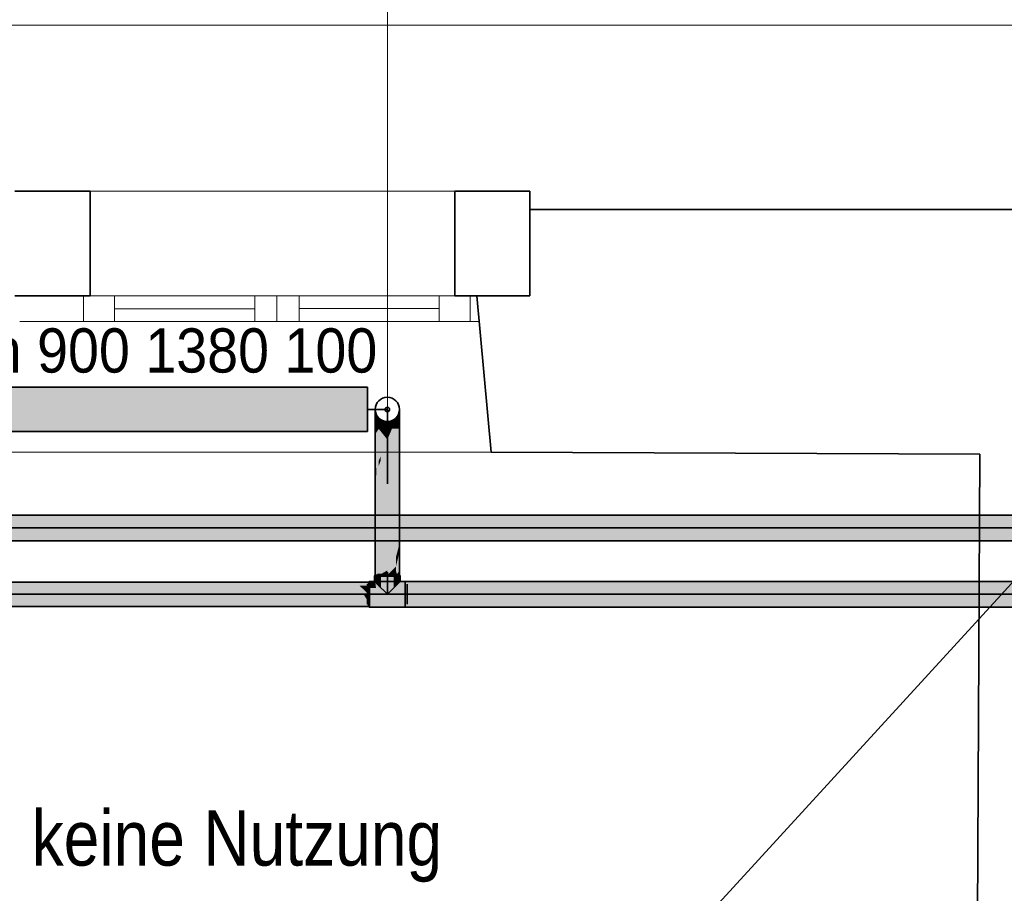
# Model space of a CAD drawing. Extents: x -208 to 552, y -140 to 454.
# Tile 15 of 47: x 2 to 47, y 339 to 379. Entities that reach past the tile are written whole.
import ezdxf
from ezdxf.lldxf.tags import DXFTag

# ---------------------------------------------------------------- set-up
doc = ezdxf.new("R2010")
doc.units = 0
doc.layers.get('0').update_dxf_attribs({"lineweight": 35})
for name, color, linetype, lineweight in [('0-Shading', 7, 'Continuous', 35), ('5_DG-BESTAND', 7, 'Continuous', 25), ('5_DG-FIRSTE-GRATE', 7, 'Continuous', 25), ('5_DG-NEU', 7, 'Continuous', 25), ('5_DG-RAUM', 7, 'Continuous', 25), ('H_Heizkoerpertext', 7, 'Continuous', 35)]:
    doc.layers.add(name, color=color, linetype=linetype, lineweight=lineweight)
for name, color, linetype, lineweight, true_color in [('H_Heizkoerper', 1, 'Continuous', 35, 0xff0000), ('H_Heizkoerperflaeche', 7, 'Continuous', 35, 0xc0c0c0), ('H_Ruecklauf', 5, 'Continuous', 35, 0x0000ff), ('H_Ruecklauf_Beschriftung', 5, 'Continuous', 18, 0x0000ff), ('H_Vorlauf', 1, 'Continuous', 35, 0xff0000)]:
    doc.layers.add(name, color=color, linetype=linetype, lineweight=lineweight, true_color=true_color)
doc.styles.get("Standard").update_dxf_attribs({"font": 'arial.ttf'})
tags = doc.linetypes.add('ALL_S14', pattern=[0.002, 0.001, -0.001]).pattern_tags.tags
tags[6:7] = [DXFTag(74, 4), DXFTag(75, 0), DXFTag(340, '0'), DXFTag(46, 1.0), DXFTag(50, 0.0), DXFTag(44, 0.0), DXFTag(45, 0.0)]
tags[4:5] = [DXFTag(74, 4), DXFTag(75, 0), DXFTag(340, '0'), DXFTag(46, 1.0), DXFTag(50, 0.0), DXFTag(44, 0.0), DXFTag(45, 0.0)]

# ---------------------------------------------------------------- blocks, each defined once
blk = doc.blocks.new('Shading-A06HSU30NL', base_point=(253.809, 271.391))
at = {"layer": '0-Shading', "color": 12, "true_color": 0xd90000}
for points in [[(67.606, 355.868), (-10.254, 355.868), (-10.276, 355.835), (-10.276, 355.865)], [(67.606, 355.868), (-10.276, 355.835), (67.742, 355.835)], [(7.981, 355.868), (8.473, 356.048), (-10.254, 355.868), (-8.885, 356.048)], [(17.441, 355.868), (17.526, 356.048), (7.981, 355.868), (8.473, 356.048)], [(17.441, 355.868), (19.071, 355.868), (17.526, 356.048), (18.996, 356.048)], [(19.071, 355.868), (21.976, 355.868), (18.996, 356.048), (21.96, 356.048)], [(28.355, 356.048), (21.96, 356.048), (28.579, 355.868), (21.976, 355.868)], [(67.606, 355.868), (66.845, 356.048), (28.579, 355.868), (28.355, 356.048)], [(-10.276, 355.043), (70.595, 355.043), (-10.276, 355.255), (69.907, 355.255)]]:
    blk.add_solid(points, dxfattribs=at)
at = {"layer": '0-Shading', "color": 1, "true_color": 0xfa0000}
for points in [[(-10.276, 355.545), (68.862, 355.545), (-10.276, 355.835), (67.742, 355.835)], [(-10.276, 355.255), (69.907, 355.255), (-10.276, 355.545), (68.862, 355.545)]]:
    blk.add_solid(points, dxfattribs=at)
at = {"layer": '0-Shading', "color": 14, "true_color": 0xa00000}
for points in [[(8.473, 356.048), (8.753, 356.125), (-8.885, 356.048), (-6.683, 356.125)], [(17.526, 356.048), (17.574, 356.125), (8.473, 356.048), (8.753, 356.125)], [(21.74, 356.125), (17.574, 356.125), (21.96, 356.048), (17.526, 356.048)], [(21.96, 356.048), (66.845, 356.048), (21.74, 356.125), (66.413, 356.125)], [(-10.276, 355.043), (-10.276, 355.031), (70.595, 355.043), (70.617, 355.031)], [(5.952, 354.965), (6.033, 355.031), (-6.683, 354.965), (-8.552, 355.031)], [(17.093, 354.965), (17.107, 355.031), (5.952, 354.965), (6.033, 355.031)], [(17.093, 354.965), (18.876, 354.965), (17.107, 355.031), (18.978, 355.031)], [(18.978, 355.031), (18.876, 354.965), (20.692, 355.031), (20.098, 354.965)], [(20.098, 354.965), (20.684, 354.965), (20.692, 355.031), (20.99, 355.031)], [(25.663, 355.031), (20.99, 355.031), (24.58, 354.965), (20.684, 354.965)], [(70.742, 354.965), (70.617, 355.031), (24.58, 354.965), (25.663, 355.031)]]:
    blk.add_solid(points, dxfattribs=at)
blk = doc.blocks.new('Shading-A06HSU32NL', base_point=(250.769, 270.081))
at = {"layer": '0-Shading', "color": 176, "true_color": 0x000085}
for points in [[(18.623, 360.513), (18.462, 360.902), (18.623, 360.498), (18.462, 360.874)], [(19.562, 360.902), (19.401, 360.513), (19.562, 360.874), (19.401, 360.498)]]:
    blk.add_solid(points, dxfattribs=at)
at = {"layer": '0-Shading', "color": 174, "true_color": 0x000092}
for points in [[(18.623, 360.498), (18.462, 360.874), (18.607, 360.488), (18.462, 360.791)], [(19.562, 360.874), (19.401, 360.498), (19.562, 360.791), (19.401, 360.455)], [(18.623, 360.455), (18.623, 360.498), (18.607, 360.488)]]:
    blk.add_solid(points, dxfattribs=at)
at = {"layer": '0-Shading', "color": 174, "true_color": 0x00009d}
for points in [[(18.607, 360.488), (18.462, 360.791), (18.566, 360.483), (18.462, 360.66)], [(19.562, 360.791), (19.401, 360.455), (19.562, 360.66), (19.401, 360.385)], [(18.566, 360.483), (18.607, 360.413), (18.607, 360.488), (18.623, 360.455)], [(18.607, 360.413), (18.623, 360.385), (18.623, 360.455)]]:
    blk.add_solid(points, dxfattribs=at)
at = {"layer": '0-Shading', "color": 174, "true_color": 0x0000a6}
for points in [[(18.566, 360.483), (18.462, 360.66), (18.465, 360.485), (18.462, 360.489)], [(19.562, 360.489), (19.562, 360.66), (19.417, 360.314), (19.458, 360.483)], [(18.465, 360.485), (18.566, 360.364), (18.566, 360.483), (18.607, 360.413)], [(18.607, 360.413), (18.566, 360.364), (18.623, 360.385), (18.607, 360.314)], [(18.607, 360.314), (18.623, 360.295), (18.623, 360.385)], [(19.458, 360.483), (19.401, 360.385), (19.417, 360.314), (19.401, 360.295)]]:
    blk.add_solid(points, dxfattribs=at)
at = {"layer": '0-Shading', "color": 174, "true_color": 0x0000ac}
for points in [[(18.465, 360.485), (18.462, 360.489), (18.462, 360.485)], [(18.462, 360.29), (18.465, 360.288), (18.462, 360.485), (18.539, 360.344)], [(18.462, 360.485), (18.539, 360.344), (18.465, 360.485), (18.566, 360.364)], [(18.539, 360.344), (18.465, 360.288), (18.583, 360.263), (18.566, 360.226)], [(18.566, 360.364), (18.539, 360.344), (18.607, 360.314), (18.583, 360.263)], [(18.583, 360.263), (18.566, 360.226), (18.609, 360.215), (18.607, 360.2)], [(18.607, 360.314), (18.583, 360.263), (18.623, 360.295), (18.609, 360.215)], [(18.607, 360.2), (18.623, 360.19), (18.609, 360.215)], [(18.609, 360.215), (18.623, 360.19), (18.623, 360.295)], [(19.012, 360.343), (18.623, 360.498), (18.988, 360.323), (18.623, 360.455)], [(19.012, 360.315), (19.012, 360.343), (18.988, 360.323)], [(19.401, 360.498), (19.012, 360.343), (19.386, 360.449), (19.012, 360.315)], [(19.401, 360.455), (19.401, 360.498), (19.386, 360.449)], [(19.562, 360.29), (19.562, 360.489), (19.401, 360.19), (19.417, 360.314)], [(19.417, 360.314), (19.401, 360.295), (19.401, 360.19)]]:
    blk.add_solid(points, dxfattribs=at)
at = {"layer": '0-Shading', "color": 174, "true_color": 0x0000b0}
for points in [[(18.465, 360.288), (18.462, 360.29), (18.462, 360.286)], [(18.462, 360.077), (18.465, 360.288), (18.462, 360.286)], [(18.465, 360.288), (18.462, 360.077), (18.566, 360.226), (18.466, 360.079)], [(18.566, 360.226), (18.466, 360.079), (18.607, 360.2), (18.58, 360.119)], [(18.607, 360.2), (18.58, 360.119), (18.623, 360.19), (18.615, 360.131)], [(18.615, 360.131), (18.623, 360.134), (18.623, 360.19)], [(19.562, 360.29), (19.401, 360.19), (19.562, 360.077), (19.401, 360.077)], [(18.466, 360.079), (18.462, 360.077), (18.465, 360.077)], [(18.465, 360.077), (18.462, 360.077), (18.462, 360.072)], [(18.462, 360.072), (18.462, 360.077), (18.462, 360.072)], [(18.463, 360.017), (18.546, 360.077), (18.462, 360.072), (18.465, 360.077)], [(18.462, 360.015), (18.462, 359.786), (18.463, 360.017), (18.469, 359.796)], [(18.462, 359.786), (18.462, 358.138), (18.469, 359.796), (18.506, 358.258)], [(18.463, 360.017), (18.623, 360.077), (18.546, 360.077)], [(18.463, 360.017), (18.485, 359.819), (18.623, 360.077), (18.623, 360.018)], [(18.485, 359.819), (18.463, 360.017), (18.469, 359.796)], [(18.465, 360.077), (18.58, 360.119), (18.466, 360.079)], [(18.465, 360.077), (18.546, 360.077), (18.58, 360.119), (18.572, 360.097)], [(18.506, 358.258), (18.623, 358.578), (18.469, 359.796), (18.485, 359.819)], [(18.485, 359.819), (18.623, 358.578), (18.623, 360.018)], [(18.546, 360.077), (18.623, 360.077), (18.619, 360.132)], [(18.58, 360.119), (18.572, 360.097), (18.615, 360.131), (18.614, 360.128)], [(18.614, 360.128), (18.623, 360.134), (18.615, 360.131)], [(18.623, 360.077), (18.623, 360.134), (18.619, 360.132)], [(19.562, 356.393), (19.562, 360.077), (19.512, 356.361), (19.401, 360.077)], [(19.512, 356.361), (19.401, 360.077), (19.401, 356.289)], [(18.623, 358.349), (18.623, 358.578), (18.513, 357.955), (18.506, 358.258)], [(18.513, 357.955), (18.506, 358.258), (18.462, 357.771), (18.462, 358.138)], [(18.462, 356.393), (18.552, 356.335), (18.462, 357.771), (18.513, 357.955)], [(18.623, 356.289), (18.623, 358.349), (18.552, 356.335), (18.513, 357.955)], [(18.462, 354.71), (18.623, 353.402), (18.462, 356.393), (18.552, 356.335)], [(18.552, 356.335), (18.623, 353.402), (18.623, 356.289)], [(19.401, 356.289), (19.559, 354.819), (19.512, 356.361)], [(19.401, 356.289), (19.401, 354.802), (19.559, 354.819), (19.531, 354.717)], [(19.562, 354.831), (19.562, 356.393), (19.559, 354.819), (19.512, 356.361)], [(19.56, 354.698), (19.562, 354.71), (19.531, 354.717), (19.559, 354.819)], [(19.559, 354.819), (19.562, 354.71), (19.562, 354.831)], [(18.599, 353.475), (18.462, 354.71), (18.462, 353.402)], [(18.623, 353.402), (18.462, 354.71), (18.607, 353.402)], [(19.401, 354.802), (19.401, 354.227), (19.531, 354.717)], [(19.401, 354.227), (19.498, 354.191), (19.531, 354.717), (19.56, 354.698)], [(19.562, 354.71), (19.417, 353.402), (19.562, 353.624), (19.42, 353.402)], [(19.498, 354.191), (19.509, 354.238), (19.56, 354.698), (19.561, 354.698)], [(19.561, 354.698), (19.562, 354.71), (19.56, 354.698)], [(19.498, 354.191), (19.401, 354.227), (19.401, 353.8)], [(19.401, 353.8), (19.401, 353.488), (19.498, 354.191), (19.418, 353.544)], [(19.44, 353.615), (19.509, 354.238), (19.418, 353.544), (19.498, 354.191)], [(18.604, 353.402), (18.607, 353.402), (18.568, 353.459), (18.599, 353.475)], [(19.401, 353.402), (19.417, 353.402), (19.418, 353.544), (19.44, 353.615)], [(19.401, 353.488), (19.401, 353.402), (19.418, 353.544)], [(19.562, 353.624), (19.456, 353.459), (19.562, 353.402)], [(-11.8, 353.095), (-11.749, 352.934), (16.505, 353.095), (16.903, 352.934)], [(16.505, 353.095), (16.903, 352.934), (16.726, 353.095), (17.33, 352.934)], [(16.726, 353.095), (17.33, 352.934), (17.109, 353.095), (17.757, 352.934)], [(17.757, 352.934), (18.155, 352.934), (17.109, 353.095), (18.155, 353.095)], [(18.51, 353.048), (18.51, 353.357), (18.452, 353.188), (18.452, 353.357)], [(18.51, 353.048), (18.452, 353.188), (18.452, 353.106)], [(18.462, 353.402), (18.604, 353.402), (18.568, 353.459)], [(19.456, 353.459), (19.42, 353.402), (19.562, 353.402)], [(19.514, 353.048), (19.572, 353.188), (19.514, 353.357), (19.572, 353.327)], [(19.572, 353.327), (19.572, 353.357), (19.514, 353.357)], [(19.572, 353.106), (19.572, 353.188), (19.514, 353.048)], [(-11.749, 352.157), (-11.8, 351.995), (18.07, 352.157), (18.155, 351.995)], [(18.07, 352.157), (18.099, 352.102), (18.155, 352.157), (18.155, 352.138)], [(18.099, 352.102), (18.155, 351.995), (18.155, 352.138)]]:
    blk.add_solid(points, dxfattribs=at)
at = {"layer": '0-Shading', "color": 174, "true_color": 0x00008e}
for points in [[(19.012, 360.352), (18.623, 360.513), (19.012, 360.343), (18.623, 360.498)], [(19.401, 360.513), (19.012, 360.352), (19.401, 360.498), (19.012, 360.343)]]:
    blk.add_solid(points, dxfattribs=at)
at = {"layer": '0-Shading', "color": 172, "true_color": 0x0000c7}
for points in [[(18.988, 360.323), (18.623, 360.455), (18.938, 360.293), (18.623, 360.385)], [(18.938, 360.293), (18.988, 360.278), (18.988, 360.323), (19.012, 360.315)], [(18.988, 360.278), (19.012, 360.271), (19.012, 360.315)], [(19.386, 360.449), (19.012, 360.315), (19.359, 360.373), (19.012, 360.271)], [(19.359, 360.373), (19.386, 360.381), (19.386, 360.449), (19.401, 360.455)], [(19.386, 360.381), (19.401, 360.385), (19.401, 360.455)]]:
    blk.add_solid(points, dxfattribs=at)
at = {"layer": '0-Shading', "color": 172, "true_color": 0x0000dd}
for points in [[(18.938, 360.293), (18.623, 360.385), (18.853, 360.247), (18.623, 360.295)], [(18.853, 360.247), (18.938, 360.23), (18.938, 360.293), (18.988, 360.278)], [(18.95, 360.241), (18.938, 360.23), (18.964, 360.224)], [(19, 360.246), (18.988, 360.278), (18.964, 360.224), (18.95, 360.241)], [(19, 360.246), (18.964, 360.224), (18.988, 360.219)], [(19.012, 360.271), (18.988, 360.278), (19, 360.246)], [(19.012, 360.214), (19, 360.246), (18.988, 360.219)], [(19.012, 360.271), (19, 360.246), (19.012, 360.214)], [(19.086, 360.293), (19.012, 360.271), (19.035, 360.219), (19.012, 360.214)], [(19.323, 360.279), (19.359, 360.373), (19.035, 360.219), (19.086, 360.293)], [(19.323, 360.279), (19.359, 360.286), (19.359, 360.373), (19.386, 360.381)], [(19.365, 360.307), (19.359, 360.286), (19.372, 360.289)], [(19.393, 360.338), (19.386, 360.381), (19.372, 360.289), (19.365, 360.307)], [(19.393, 360.338), (19.372, 360.289), (19.386, 360.292)], [(19.401, 360.385), (19.386, 360.381), (19.393, 360.338)], [(19.401, 360.295), (19.393, 360.338), (19.386, 360.292)], [(19.401, 360.385), (19.393, 360.338), (19.401, 360.295)]]:
    blk.add_solid(points, dxfattribs=at)
at = {"layer": '0-Shading', "color": 5, "true_color": 0x0000ec}
for points in [[(18.853, 360.247), (18.623, 360.295), (18.718, 360.18), (18.623, 360.19)], [(18.718, 360.18), (18.853, 360.165), (18.853, 360.247), (18.938, 360.23)], [(18.938, 360.23), (18.853, 360.165), (18.964, 360.224), (19, 360.149)], [(18.964, 360.224), (18.975, 360.202), (18.988, 360.219)], [(18.975, 360.202), (19.012, 360.214), (18.988, 360.219)], [(19.012, 360.214), (18.975, 360.202), (18.993, 360.164)], [(19.012, 360.214), (18.993, 360.164), (19.012, 360.148), (19, 360.149)], [(19.282, 360.177), (19.323, 360.279), (19.012, 360.148), (19.035, 360.219)], [(19.035, 360.219), (19.012, 360.214), (19.012, 360.148)], [(19.282, 360.177), (19.323, 360.181), (19.323, 360.279), (19.359, 360.286)], [(19.359, 360.286), (19.323, 360.181), (19.372, 360.289), (19.393, 360.189)], [(19.372, 360.289), (19.378, 360.261), (19.386, 360.292)], [(19.378, 360.261), (19.401, 360.295), (19.386, 360.292)], [(19.401, 360.295), (19.378, 360.261), (19.389, 360.21)], [(19.401, 360.295), (19.389, 360.21), (19.401, 360.19), (19.393, 360.189)]]:
    blk.add_solid(points, dxfattribs=at)
at = {"layer": '0-Shading', "color": 5, "true_color": 0x0000f4}
for points in [[(18.718, 360.18), (18.623, 360.19), (18.623, 360.134)], [(18.623, 360.134), (18.772, 360.112), (18.718, 360.18), (18.853, 360.165)], [(18.853, 360.165), (18.772, 360.112), (19, 360.149), (19.012, 360.077)], [(19.012, 360.077), (19.012, 360.148), (19, 360.149)], [(19.282, 360.177), (19.012, 360.148), (19.24, 360.077), (19.012, 360.077)], [(19.24, 360.077), (19.282, 360.077), (19.282, 360.177), (19.323, 360.181)], [(19.323, 360.181), (19.282, 360.077), (19.393, 360.189), (19.401, 360.077)], [(19.401, 360.077), (19.401, 360.19), (19.393, 360.189)], [(18.623, 360.077), (18.718, 360.077), (18.623, 360.134), (18.772, 360.112)], [(18.718, 360.077), (19.012, 360.077), (18.772, 360.112)]]:
    blk.add_solid(points, dxfattribs=at)
at = {"layer": '0-Shading', "color": 5, "true_color": 0x0000f5}
for points in [[(18.718, 360.077), (18.623, 360.077), (18.626, 360.021)], [(18.626, 360.021), (18.623, 360.077), (18.623, 360.018)], [(18.623, 358.578), (18.702, 358.772), (18.623, 360.018), (18.626, 360.021)], [(19.012, 359.538), (19.012, 360.077), (18.626, 360.021), (18.718, 360.077)], [(19.012, 359.538), (18.626, 360.021), (18.702, 358.772)], [(19.24, 360.077), (19.012, 360.077), (19.012, 359.538)], [(19.012, 359.538), (19.017, 359.435), (19.24, 360.077), (19.282, 360.077)], [(19.017, 359.435), (19.171, 356.264), (19.282, 360.077), (19.401, 360.077)], [(19.401, 356.289), (19.401, 360.077), (19.171, 356.264)], [(19.012, 359.423), (19.012, 359.538), (18.712, 358.596), (18.702, 358.772)], [(19.012, 356.246), (19.012, 359.423), (18.853, 356.264), (18.712, 358.596)], [(19.017, 359.435), (19.012, 359.538), (19.012, 359.423)], [(19.012, 356.246), (19.171, 356.264), (19.012, 359.423), (19.017, 359.435)], [(18.712, 358.596), (18.702, 358.772), (18.623, 358.349), (18.623, 358.578)], [(18.623, 356.289), (18.853, 356.264), (18.623, 358.349), (18.712, 358.596)], [(18.623, 353.402), (19.012, 353.624), (18.623, 356.289), (18.853, 356.264)], [(18.853, 356.264), (19.012, 353.624), (19.012, 356.246)], [(19.012, 356.246), (19.012, 354.845), (19.171, 356.264), (19.085, 354.837)], [(19.401, 354.802), (19.401, 356.289), (19.085, 354.837), (19.171, 356.264)], [(19.012, 354.845), (19.012, 353.624), (19.085, 354.837)], [(19.012, 353.624), (19.401, 354.227), (19.085, 354.837), (19.401, 354.802)], [(19.401, 354.227), (19.012, 353.624), (19.401, 353.8), (19.012, 353.402)], [(19.012, 353.624), (18.623, 353.402), (18.668, 353.402)], [(19.012, 353.624), (18.756, 353.459), (19.012, 353.402)], [(19.401, 353.8), (19.012, 353.402), (19.401, 353.488)], [(19.401, 353.488), (19.268, 353.459), (19.401, 353.402), (19.356, 353.402)], [(18.756, 353.459), (18.668, 353.402), (19.012, 353.402)], [(18.862, 352.696), (18.862, 353.327), (18.722, 352.835), (18.722, 353.357)], [(18.862, 353.327), (18.862, 353.357), (18.722, 353.357)], [(19.268, 353.459), (19.012, 353.402), (19.356, 353.402)], [(19.302, 352.835), (19.302, 353.357), (19.162, 352.696), (19.162, 353.327)], [(19.302, 353.357), (19.162, 353.357), (19.162, 353.327)], [(-11.749, 352.934), (-11.727, 352.545), (16.903, 352.934), (17.551, 352.545)], [(16.903, 352.934), (17.551, 352.545), (17.33, 352.934), (17.934, 352.545)], [(17.33, 352.934), (17.934, 352.545), (17.757, 352.934), (18.155, 352.545)], [(17.757, 352.934), (18.155, 352.545), (18.07, 352.934)], [(18.155, 352.545), (18.155, 352.934), (18.07, 352.934)], [(-11.727, 352.545), (-11.749, 352.157), (17.551, 352.545), (18.07, 352.157)], [(17.551, 352.545), (18.07, 352.157), (18.155, 352.202), (18.155, 352.157)], [(17.551, 352.545), (18.155, 352.202), (17.934, 352.545)], [(17.934, 352.545), (18.099, 352.289), (18.155, 352.545)], [(18.099, 352.289), (18.155, 352.202), (18.155, 352.545)]]:
    blk.add_solid(points, dxfattribs=at)
at = {"layer": '0-Shading', "color": 174, "true_color": 0x00009b}
for points in [[(18.2, 353.048), (18.2, 353.125), (18.155, 353.022), (18.155, 353.095)], [(18.432, 353.357), (18.51, 353.357), (18.462, 353.402), (18.536, 353.402)], [(19.514, 353.357), (19.592, 353.357), (19.488, 353.402), (19.562, 353.402)], [(18.2, 351.965), (18.2, 352.043), (18.155, 351.995), (18.155, 352.069)]]:
    blk.add_solid(points, dxfattribs=at)
at = {"layer": '0-Shading', "color": 172, "true_color": 0x0000cb}
for points in [[(18.2, 352.924), (18.2, 353.048), (18.155, 352.953), (18.155, 353.022)], [(18.536, 353.402), (18.51, 353.357), (18.611, 353.402), (18.582, 353.357)], [(18.582, 353.357), (18.722, 353.357), (18.611, 353.402), (18.737, 353.402)], [(19.287, 353.402), (19.302, 353.357), (19.413, 353.402), (19.442, 353.357)], [(19.442, 353.357), (19.514, 353.357), (19.413, 353.402), (19.488, 353.402)], [(18.155, 352.953), (18.155, 352.889), (18.184, 352.934)], [(18.155, 352.889), (18.2, 352.924), (18.184, 352.934)], [(18.155, 352.889), (18.155, 352.82), (18.2, 352.924), (18.2, 352.835)], [(18.2, 352.043), (18.2, 352.255), (18.155, 352.069), (18.155, 352.27)]]:
    blk.add_solid(points, dxfattribs=at)
at = {"layer": '0-Shading', "color": 174, "true_color": 0x0000a0}
for points in [[(18.432, 353.125), (18.2, 353.125), (18.47, 353.048), (18.2, 353.048)], [(19.824, 353.048), (19.824, 353.125), (18.452, 353.085), (18.432, 353.125)], [(19.824, 353.048), (18.452, 353.085), (18.51, 353.048)], [(18.452, 353.085), (18.47, 353.048), (18.51, 353.048)], [(19.824, 353.048), (77.55, 353.048), (19.824, 353.125), (77.118, 353.125)], [(18.2, 352.043), (18.2, 351.965), (19.824, 352.043), (19.824, 351.965)], [(19.824, 351.965), (81.447, 351.965), (19.824, 352.043), (81.299, 352.043)]]:
    blk.add_solid(points, dxfattribs=at)
at = {"layer": '0-Shading', "color": 172, "true_color": 0x0000d9}
for points in [[(18.47, 353.048), (18.2, 353.048), (18.498, 352.835), (18.2, 352.835)], [(19.824, 353.048), (18.47, 353.048), (19.824, 352.835), (18.498, 352.835)], [(19.824, 352.835), (78.447, 352.835), (19.824, 353.048), (77.55, 353.048)], [(18.2, 352.255), (18.2, 352.043), (19.824, 352.255), (19.824, 352.043)], [(19.824, 352.043), (81.299, 352.043), (19.824, 352.255), (80.611, 352.255)]]:
    blk.add_solid(points, dxfattribs=at)
at = {"layer": '0-Shading', "color": 174, "true_color": 0x000090}
for points in [[(18.452, 353.357), (18.432, 353.357), (18.452, 353.106), (18.432, 353.125)], [(19.572, 353.188), (19.592, 353.338), (19.572, 353.327), (19.592, 353.357)], [(19.592, 353.357), (19.572, 353.357), (19.572, 353.327)], [(19.592, 353.125), (19.592, 353.338), (19.572, 353.106), (19.572, 353.188)]]:
    blk.add_solid(points, dxfattribs=at)
at = {"layer": '0-Shading', "color": 172, "true_color": 0x0000cd}
for points in [[(18.602, 352.956), (18.51, 353.357), (18.51, 353.048)], [(18.602, 352.956), (18.602, 353.179), (18.51, 353.357), (18.565, 353.357)], [(18.565, 353.357), (18.569, 353.338), (18.602, 353.357), (18.602, 353.327)], [(18.569, 353.338), (18.602, 353.179), (18.602, 353.327)], [(19.422, 353.179), (19.514, 353.048), (19.455, 353.338), (19.514, 353.357)], [(19.422, 353.327), (19.456, 353.357), (19.422, 353.357)], [(19.422, 353.327), (19.455, 353.338), (19.456, 353.357), (19.456, 353.344)], [(19.422, 353.179), (19.455, 353.338), (19.422, 353.327)], [(19.514, 353.048), (19.422, 353.179), (19.422, 352.956)], [(19.514, 353.357), (19.459, 353.357), (19.455, 353.338)], [(19.456, 353.344), (19.459, 353.357), (19.456, 353.357)]]:
    blk.add_solid(points, dxfattribs=at)
at = {"layer": '0-Shading', "color": 172, "true_color": 0x0000e4}
for points in [[(18.602, 353.179), (18.722, 352.835), (18.602, 353.327), (18.722, 353.357)], [(18.602, 353.327), (18.646, 353.338), (18.602, 353.357), (18.646, 353.357)], [(18.722, 352.835), (18.602, 353.179), (18.602, 352.956)], [(18.646, 353.338), (18.722, 353.357), (18.646, 353.357)], [(19.302, 352.835), (19.422, 353.179), (19.302, 353.357), (19.422, 353.327)], [(19.422, 353.327), (19.422, 353.357), (19.302, 353.357)], [(19.422, 352.956), (19.422, 353.179), (19.302, 352.835)]]:
    blk.add_solid(points, dxfattribs=at)
at = {"layer": '0-Shading', "color": 5, "true_color": 0x0000e7}
for points in [[(18.722, 353.357), (19.012, 353.357), (18.737, 353.402), (19.012, 353.402)], [(19.012, 353.357), (19.302, 353.357), (19.012, 353.402), (19.287, 353.402)], [(18.2, 352.545), (18.2, 352.835), (18.155, 352.545), (18.155, 352.82)], [(18.2, 352.255), (18.2, 352.545), (18.155, 352.27), (18.155, 352.545)]]:
    blk.add_solid(points, dxfattribs=at)
at = {"layer": '0-Shading', "color": 5, "true_color": 0x0000fd}
for points in [[(19.012, 352.545), (19.012, 353.357), (18.862, 352.696), (18.862, 353.327)], [(19.012, 353.357), (18.862, 353.357), (18.862, 353.327)], [(19.012, 352.545), (19.067, 352.6), (19.012, 353.357), (19.067, 353.346)], [(19.162, 353.327), (19.162, 353.357), (19.012, 353.357)], [(19.067, 352.6), (19.162, 352.696), (19.067, 353.346), (19.162, 353.327)]]:
    blk.add_solid(points, dxfattribs=at)
at = {"layer": '0-Shading', "color": 5, "true_color": 0x0000fa}
for points in [[(18.2, 352.835), (18.2, 352.545), (19.824, 352.835), (19.824, 352.545)], [(19.824, 352.545), (79.567, 352.545), (19.824, 352.835), (78.447, 352.835)], [(18.2, 352.545), (18.2, 352.255), (19.824, 352.545), (19.824, 352.255)], [(19.824, 352.255), (80.611, 352.255), (19.824, 352.545), (79.567, 352.545)]]:
    blk.add_solid(points, dxfattribs=at)
blk = doc.blocks.new('Referenz-A06HSU36NL', base_point=(-177.958, -120.344))
at = {"layer": '5_DG-BESTAND', "color": 0, "lineweight": 35}
for p, q in [((2.176, 370.765), (5.576, 370.765)), ((5.576, 370.765), (5.576, 366.035)), ((22.058, 370.774), (25.458, 370.774)), ((22.058, 366.044), (22.058, 370.774)), ((25.458, 370.774), (25.458, 366.044)), ((78.2, 369.943), (25.458, 369.943)), ((5.576, 366.035), (2.176, 366.035)), ((25.458, 366.044), (22.058, 366.044)), ((23.059, 366.045), (23.712, 358.972)), ((23.712, 358.972), (45.802, 358.883)), ((45.802, 358.883), (45.426, 281.46))]:
    blk.add_line(p, q, dxfattribs=at)
at = {"layer": '5_DG-BESTAND', "color": 0, "lineweight": 13}
for p, q in [((5.576, 370.765), (22.058, 370.774)), ((-15.731, 358.972), (23.712, 358.972))]:
    blk.add_line(p, q, dxfattribs=at)
at = {"layer": '5_DG-FIRSTE-GRATE', "color": 0, "linetype": 'ALL_S14', "lineweight": 18, "ltscale": 0.18}
for p, q in [((78.2, 378.271), (-71.704, 378.271)), ((70.23, 378.154), (3.876, 305.694))]:
    blk.add_line(p, q, dxfattribs=at)
at = {"layer": '5_DG-NEU', "color": 0, "lineweight": 13}
for p, q in [((6.681, 366.037), (5.281, 366.037)), ((5.281, 366.037), (5.281, 364.878)), ((21.358, 366.037), (6.681, 366.037)), ((6.681, 366.037), (6.681, 364.878)), ((6.681, 364.878), (6.681, 366.037)), ((13.02, 366.03), (13.02, 364.87)), ((14.02, 366.037), (14.02, 364.878)), ((15.02, 366.045), (15.02, 364.886)), ((21.358, 364.877), (21.358, 366.037)), ((22.758, 366.037), (21.358, 366.037)), ((21.358, 366.037), (21.358, 364.877)), ((22.758, 364.877), (22.758, 366.037)), ((6.681, 365.457), (13.02, 365.457)), ((15.02, 365.466), (21.358, 365.466)), ((2.389, 364.878), (5.281, 364.878)), ((5.281, 364.878), (6.681, 364.878)), ((6.681, 364.878), (21.358, 364.877)), ((19.958, 364.877), (8.081, 364.877)), ((21.358, 364.877), (22.758, 364.877)), ((22.758, 364.877), (23.167, 364.877))]:
    blk.add_line(p, q, dxfattribs=at)
at = {"layer": '5_DG-RAUM', "color": 0, "lineweight": -2, "char_height": 2.5, "attachment_point": 1}
for s, insert in [('{\\W0.83;\\fArial;keine}', (2.93, 342.775)), ('{\\W0.83;\\fArial;Nutzung}', (10.693, 342.775))]:
    blk.add_mtext(s, dxfattribs=dict(at, insert=insert))
blk = doc.blocks.new('Heizkörper-A06HSU3KNL', base_point=(-12.598, 358.392))
at = {"color": 0, "linetype": 'ByBlock', "lineweight": -2, "ltscale": 0.35}
for p, q in [((-9.488, 359.902), (-9.488, 361.902)), ((-9.488, 361.902), (18.112, 361.902)), ((18.112, 361.902), (18.112, 359.902)), ((18.112, 359.902), (-9.488, 359.902))]:
    blk.add_line(p, q, dxfattribs=at)
at = {"layer": 'H_Heizkoerperflaeche', "linetype": 'ByBlock', "lineweight": -2, "ltscale": 0.35}
blk.add_solid([(-9.488, 359.902), (-9.488, 361.902), (18.112, 359.902), (18.112, 361.902)], dxfattribs=at)
at = {"layer": 'H_Ruecklauf', "linetype": 'ByBlock', "lineweight": -2, "ltscale": 0.35}
blk.add_line((18.112, 360.902), (19.012, 360.902), dxfattribs=at)
blk.add_circle((19.012, 360.902), 0.1, dxfattribs=at)
at = {"layer": 'H_Vorlauf', "color": 0, "linetype": 'ByBlock', "lineweight": -2, "ltscale": 0.35}
for p, q in [((-10.688, 361.702), (-9.888, 361.702)), ((-10.288, 361.302), (-10.288, 361.702)), ((-9.488, 360.902), (-11.088, 360.902))]:
    blk.add_line(p, q, dxfattribs=at)
for radius in [0.4, 0.3, 0.2, 0.1]:
    blk.add_circle((-10.288, 360.902), radius, dxfattribs=at)
at = {"layer": 'H_Heizkoerpertext', "linetype": 'ByBlock', "lineweight": -2, "ltscale": 0.35, "insert": (-9.683, 364.569), "char_height": 2, "attachment_point": 1}
blk.add_mtext('{\\W0.9;\\fArial;Charleston 900 1380 100}', dxfattribs=at)
blk = doc.blocks.new('Rohr - 1703-A06HSU3ONL', base_point=(19.012, 352.545))
at = {"color": 0, "linetype": 'ByBlock', "lineweight": -2, "ltscale": 0.35}
for p, q in [((19.012, 360.902), (19.012, 357.545)), ((19.012, 353.545), (19.012, 352.545))]:
    blk.add_line(p, q, dxfattribs=at)
blk = doc.blocks.new('Bauteilbeschriftung-A06HSU3QNL', base_point=(19.012, 358.902))
at = {"color": 0, "linetype": 'ByBlock', "lineweight": -2, "ltscale": 0.18}
blk.add_line((19.012, 383.375), (19.012, 358.902), dxfattribs=at)
blk = doc.blocks.new('T-Stück-A06HSU4ONL', base_point=(18.112, 352.095))
at = {"color": 0, "lineweight": -2}
for p, q in [((19.462, 353.445), (18.562, 353.445)), ((18.112, 352.995), (18.112, 352.095)), ((19.912, 352.095), (19.912, 352.995))]:
    blk.add_line(p, q, dxfattribs=at)
blk = doc.blocks.new('Rohr - 1703-A06HSU4SNL', base_point=(-70.831, 305.762))
at = {"color": 0, "linetype": 'ByBlock', "lineweight": -2, "ltscale": 0.35}
blk.add_line((19.012, 352.545), (-70.831, 352.545), dxfattribs=at)
blk = doc.blocks.new('Rohr - 1703-A06HSU56NL', base_point=(19.012, 336.67))
at = {"color": 0, "linetype": 'ByBlock', "lineweight": -2, "ltscale": 0.35}
blk.add_line((96.872, 352.545), (19.012, 352.545), dxfattribs=at)
blk = doc.blocks.new('Rohr - 1703-A06HSU5CNL', base_point=(-11.088, 339.67))
at = {"color": 0, "linetype": 'ByBlock', "lineweight": -2, "ltscale": 0.35}
blk.add_line((99.872, 355.545), (-11.088, 355.545), dxfattribs=at)
blk = doc.blocks.new('Geometrie-A06HSU7ONL', base_point=(-78.254, 159.517))
at = {"layer": 'H_Ruecklauf', "lineweight": -2}
for p, q in [((18.462, 360.902), (18.462, 360.874)), ((18.462, 360.874), (18.462, 360.791)), ((18.462, 360.791), (18.462, 360.66)), ((18.462, 360.66), (18.462, 360.489)), ((19.562, 360.902), (19.562, 360.874)), ((19.562, 360.874), (19.562, 360.791)), ((19.562, 360.791), (19.562, 360.66)), ((19.562, 360.66), (19.562, 360.489)), ((18.462, 360.489), (18.462, 360.29)), ((18.462, 360.29), (18.462, 360.077)), ((19.562, 360.489), (19.562, 360.29)), ((19.562, 360.29), (19.562, 360.077)), ((19.562, 360.077), (18.462, 360.077)), ((18.462, 360.077), (18.462, 353.402)), ((18.462, 360.077), (18.784, 360.077)), ((18.784, 360.077), (19.24, 360.077)), ((19.24, 360.077), (19.562, 360.077)), ((19.562, 353.402), (19.562, 360.077)), ((18.155, 353.095), (-70.006, 353.095)), ((18.2, 353.125), (18.155, 353.095)), ((18.155, 353.095), (18.155, 351.995)), ((18.155, 352.773), (18.155, 353.095)), ((18.2, 353.125), (18.2, 351.965)), ((19.824, 353.125), (18.2, 353.125)), ((18.2, 353.125), (18.2, 352.786)), ((18.432, 353.357), (18.462, 353.402)), ((19.592, 353.357), (18.432, 353.357)), ((18.432, 353.357), (18.452, 353.357)), ((18.452, 353.357), (18.432, 353.357)), ((18.432, 353.357), (18.432, 353.125)), ((18.432, 353.125), (18.452, 353.106)), ((18.452, 353.106), (18.432, 353.125)), ((18.452, 353.357), (18.51, 353.357)), ((18.51, 353.357), (18.452, 353.357)), ((18.452, 353.106), (18.51, 353.048)), ((18.51, 353.048), (18.452, 353.106)), ((19.562, 353.402), (18.462, 353.402)), ((18.462, 353.402), (18.784, 353.402)), ((18.51, 353.357), (18.602, 353.357)), ((18.602, 353.357), (18.51, 353.357)), ((18.51, 353.048), (18.602, 352.956)), ((18.602, 352.956), (18.51, 353.048)), ((18.602, 353.357), (18.722, 353.357)), ((18.722, 353.357), (18.602, 353.357)), ((18.722, 353.357), (18.862, 353.357)), ((18.862, 353.357), (18.722, 353.357)), ((18.784, 353.402), (19.24, 353.402)), ((18.862, 353.357), (19.012, 353.357)), ((19.012, 353.357), (18.862, 353.357)), ((19.012, 353.357), (19.162, 353.357)), ((19.162, 353.357), (19.012, 353.357)), ((19.162, 353.357), (19.302, 353.357)), ((19.302, 353.357), (19.162, 353.357)), ((19.24, 353.402), (19.562, 353.402)), ((19.302, 353.357), (19.422, 353.357)), ((19.422, 353.357), (19.302, 353.357)), ((19.422, 353.357), (19.514, 353.357)), ((19.514, 353.357), (19.422, 353.357)), ((19.422, 352.956), (19.514, 353.048)), ((19.514, 353.048), (19.422, 352.956)), ((19.514, 353.357), (19.572, 353.357)), ((19.572, 353.357), (19.514, 353.357)), ((19.514, 353.048), (19.572, 353.106)), ((19.572, 353.106), (19.514, 353.048)), ((19.592, 353.357), (19.562, 353.402)), ((19.572, 353.357), (19.592, 353.357)), ((19.592, 353.357), (19.572, 353.357)), ((19.572, 353.106), (19.592, 353.125)), ((19.592, 353.125), (19.572, 353.106)), ((19.592, 353.357), (19.592, 353.125)), ((96.002, 353.125), (19.824, 353.125)), ((19.824, 352.786), (19.824, 353.125)), ((19.824, 353.125), (19.824, 352.786)), ((18.155, 352.318), (18.155, 352.773)), ((18.2, 352.786), (18.2, 352.305)), ((18.602, 352.956), (18.722, 352.835)), ((18.722, 352.835), (18.602, 352.956)), ((18.722, 352.835), (18.862, 352.696)), ((18.862, 352.696), (18.722, 352.835)), ((18.862, 352.696), (19.012, 352.545)), ((19.012, 352.545), (18.862, 352.696)), ((19.012, 352.545), (19.162, 352.696)), ((19.162, 352.696), (19.012, 352.545)), ((19.162, 352.696), (19.302, 352.835)), ((19.302, 352.835), (19.162, 352.696)), ((19.302, 352.835), (19.422, 352.956)), ((19.422, 352.956), (19.302, 352.835)), ((19.824, 352.305), (19.824, 352.786)), ((19.824, 352.786), (19.824, 352.305)), ((18.155, 351.995), (18.155, 352.318)), ((18.2, 352.305), (18.2, 351.965)), ((19.824, 351.965), (19.824, 352.305)), ((19.824, 352.305), (19.824, 351.965)), ((-70.006, 351.995), (18.155, 351.995)), ((18.2, 351.965), (18.155, 351.995)), ((18.2, 351.965), (19.824, 351.965)), ((19.824, 351.965), (96.002, 351.965))]:
    blk.add_line(p, q, dxfattribs=at)
blk.add_circle((19.012, 360.902), 0.55, dxfattribs=at)
blk.add_circle((19.012, 360.902), 0.55, dxfattribs=at)
blk = doc.blocks.new('Geometrie-A06HSU7QNL', base_point=(-78.254, 158.637))
at = {"layer": 'H_Vorlauf', "lineweight": -2}
for p, q in [((99.002, 356.125), (-10.276, 356.125)), ((-10.276, 354.965), (99.002, 354.965))]:
    blk.add_line(p, q, dxfattribs=at)

msp = doc.modelspace()

# ---------------------------------------------------------------- block references
at = {"color": 251, "lineweight": 25, "ltscale": 0.25, "true_color": 0x585858}
msp.add_blockref('Referenz-A06HSU36NL', (-177.958, -120.344), dxfattribs=at)
at = {"linetype": 'Continuous', "ltscale": 0.35}
for name, p in [('Geometrie-A06HSU7ONL', (-78.254, 159.517)), ('Geometrie-A06HSU7QNL', (-78.254, 158.637))]:
    msp.add_blockref(name, p, dxfattribs=at)
for name, p in [('Shading-A06HSU30NL', (253.809, 271.391)), ('Shading-A06HSU32NL', (250.769, 270.081))]:
    msp.add_blockref(name, p)
at = {"layer": 'H_Heizkoerper', "ltscale": 0.35}
msp.add_blockref('Heizkörper-A06HSU3KNL', (-12.598, 358.392), dxfattribs=at)
at = {"layer": 'H_Ruecklauf', "ltscale": 0.35}
for name, p in [('Rohr - 1703-A06HSU3ONL', (19.012, 352.545)), ('T-Stück-A06HSU4ONL', (18.112, 352.095)), ('Rohr - 1703-A06HSU4SNL', (-70.831, 305.762)), ('Rohr - 1703-A06HSU56NL', (19.012, 336.67))]:
    msp.add_blockref(name, p, dxfattribs=at)
at = {"layer": 'H_Ruecklauf_Beschriftung', "ltscale": 0.18}
msp.add_blockref('Bauteilbeschriftung-A06HSU3QNL', (19.012, 358.902), dxfattribs=at)
at = {"layer": 'H_Vorlauf', "ltscale": 0.35}
msp.add_blockref('Rohr - 1703-A06HSU5CNL', (-11.088, 339.67), dxfattribs=at)

doc.saveas('drawing.dxf')
